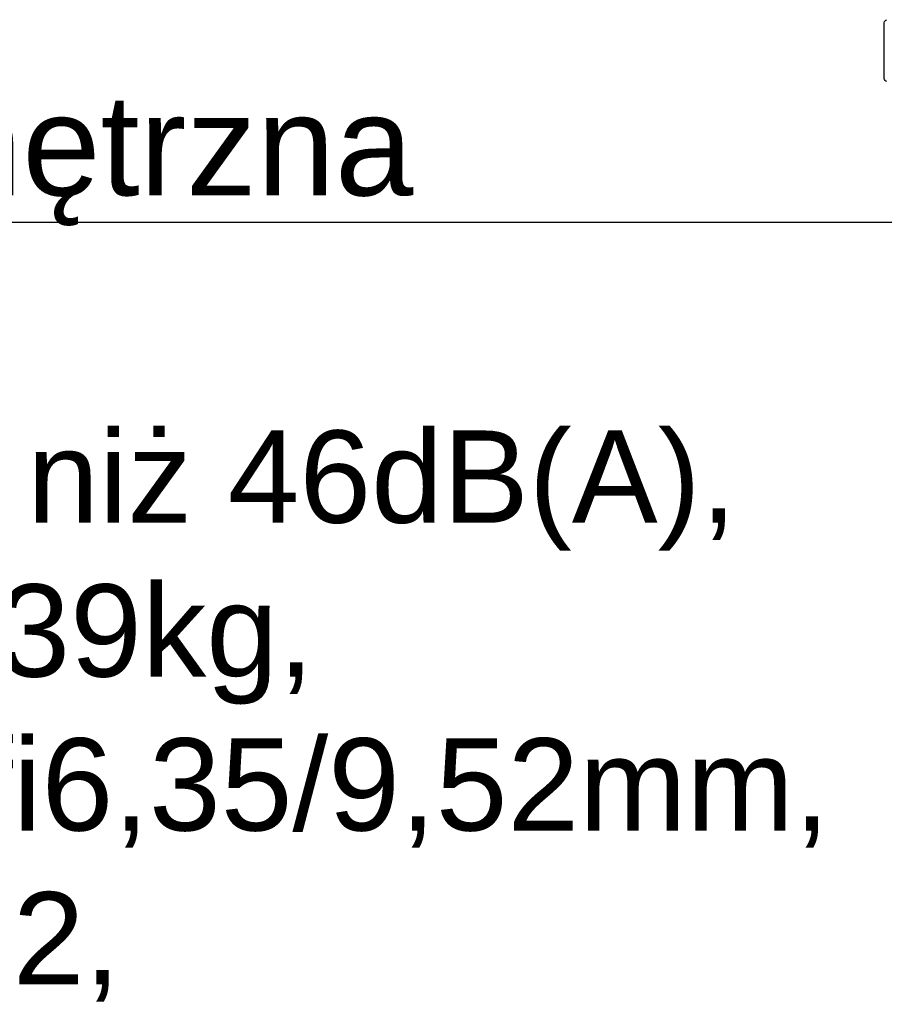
# Model space of a CAD drawing. Header units: millimetres. Extents: x -424979 to 718034, y -72486 to 344972.
# Tile 144 of 256: x 576269 to 581422, y 114169 to 120035. Entities that reach past the tile are written whole.
import ezdxf
from ezdxf import colors
from ezdxf.entities.mleader import LeaderData, LeaderLine
from ezdxf.math import Vec2, Vec3

# ---------------------------------------------------------------- set-up
doc = ezdxf.new("R2010")
doc.units = ezdxf.units.MM
doc.header["$MEASUREMENT"] = 0
doc.layers.add('IS_KLIM Opis_Średnice', color=7, linetype='Continuous', lineweight=9)
doc.layers.add('IS_KLIM_urządzenia', color=3, linetype='Continuous')

# ---------------------------------------------------------------- blocks, each defined once
blk = doc.blocks.new('G$CE471A013')
at = {"linetype": 'Continuous'}
blk.add_line((34.96, 24.86), (34.96, 13.78), dxfattribs=at)
at = {"linetype": 'Continuous', "extrusion": (0, 0, -1)}
for centre, start, end in [((-34.36, 24.86), 100, 180), ((-34.36, 13.78), 180, 260)]:
    blk.add_arc(centre, 0.6, start, end, dxfattribs=at)

msp = doc.modelspace()

# ---------------------------------------------------------------- leaders
at = {"layer": 'IS_KLIM Opis_Średnice', "ltscale": 30}
ml = msp.add_multileader_mtext('Standard', dxfattribs=at)
ml.set_content('{\\fArial|b0|i0|c238|p0;\\C7;Typ: Jednostka zewnętrzna \\P\\P\\pi2.25,a0.5,sm1;\\H0.916667x;\\C256;- głośność nie większa niż 46dB(A),\\P-masa nie większa niż 39kg,\\P\\A1;-przewody chłodnicze fi6,35/9,52mm,\\P-czynnik chłodniczy R32,\\P-nom. pobór mocy chłodzenie nie więcej niż 5,00kW,\\P-nom. pobór mocy grzanie nie więcej niż 8,2kW,\\P-zasilanie jednostki zewn. 3x1,5mm2, 230V,1N,50Hz,\\P-zabezpieczenie nadprądowe 1-biegunowy C10,\\P-sterowanie 4x1,5mm2 do jedn. wew.,\\P-zestaw do pracy całorocznej w trybie grzania.}', color=256)
ml.set_leader_properties()
ml.build(insert=Vec2(0, 0))
ml.multileader.update_dxf_attribs({"text_left_attachment_type": 6, "text_right_attachment_type": 6, "dogleg_length": 0.36, "arrow_head_size": 12})
ctx = ml.context
ctx.base_point, ctx.char_height, ctx.arrow_head_size, ctx.landing_gap_size, ctx.plane_origin = Vec3(568405.8, 118826.5), 600, 12, 6, Vec3(576672.5, 117070.3)
ctx.left_attachment, ctx.right_attachment = 6, 6
notes = []
notes.append((ctx, [(0, (1, 1, 0), (586476, 118826.5), (-1, 0), 0.54, [(0, [(599240.1, 118826.5)], 256, [])])]))
ctx.mtext.insert, ctx.mtext.width, ctx.mtext.defined_height, ctx.mtext.flow_direction = Vec3(568411.8, 119588.2), 24920.856, 5800, 5
ctx.mtext.has_bg_fill, ctx.mtext.bg_color, ctx.mtext.bg_scale_factor, ctx.mtext.bg_transparency, ctx.mtext.use_window_bg_color = 1, -939524096, 1.5, 0, 1
for ctx, leaders in notes:
    for number, flags, end, landing, length, lines in leaders:
        leader = LeaderData()
        leader.index, (leader.has_last_leader_line, leader.has_dogleg_vector, leader.attachment_direction) = number, flags
        leader.last_leader_point, leader.dogleg_vector, leader.dogleg_length = Vec3(end), Vec3(landing), length
        for number, points, colour, breaks in lines:
            line = LeaderLine()
            line.index, line.vertices, line.color, line.breaks = number, Vec3.list(points), colors.encode_raw_color(colour), breaks
            leader.lines.append(line)
        ctx.leaders.append(leader)

# ---------------------------------------------------------------- next in the draw order: block references
at = {"layer": 'IS_KLIM_urządzenia', "xscale": 30, "yscale": 30, "zscale": 30, "rotation": 180}
msp.add_blockref('G$CE471A013', (582470.5, 120431), dxfattribs=at)

doc.saveas('drawing.dxf')
